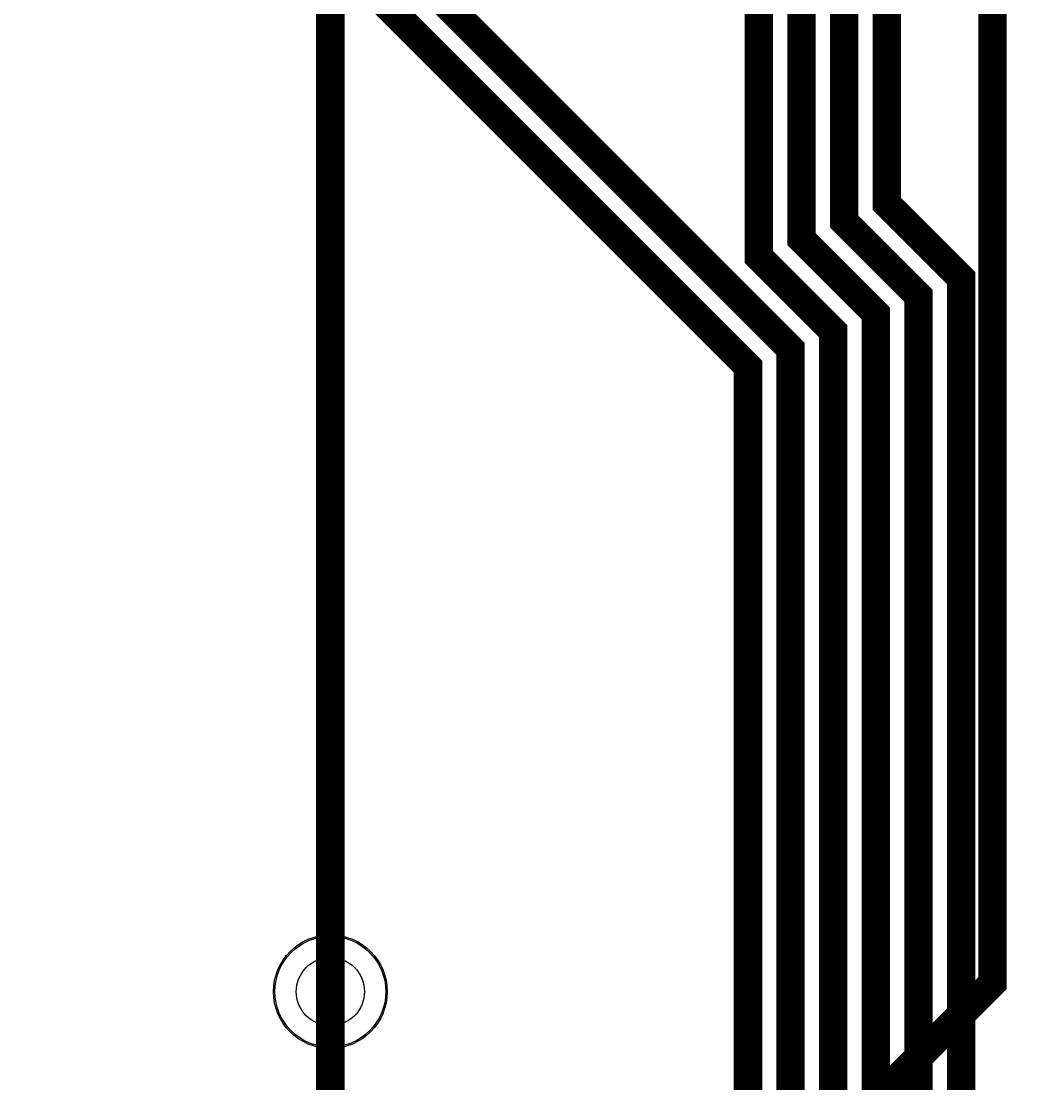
# Model space of a CAD drawing. Extents: x 0 to 3292, y 0 to 2151.
# Tile 29 of 50: x 1369 to 1728, y 633 to 1006. Entities that reach past the tile are written whole.
import ezdxf

# ---------------------------------------------------------------- set-up
doc = ezdxf.new("R2010")
doc.units = 0
doc.layers.add('ETCH_BOTTOM', color=1, linetype='CONTINUOUS')
doc.layers.add('ETCH_TOP', color=4, linetype='CONTINUOUS')

# ---------------------------------------------------------------- blocks, each defined once
blk = doc.blocks.new('VIA_C10H24')
at = {"layer": 'ETCH_BOTTOM'}
for radius in [19.5, 19.5, 12]:
    blk.add_circle((0, 0), radius, dxfattribs=at)
at = {"layer": 'ETCH_TOP'}
for radius in [19.5, 19.5, 12]:
    blk.add_circle((0, 0), radius, dxfattribs=at)
blk = doc.blocks.new('FIGURE_CIRCLE')
blk.add_circle((0, 0), 0.5)

msp = doc.modelspace()

# ---------------------------------------------------------------- linework, layer by layer
at = {"layer": 'ETCH_BOTTOM', "const_width": 10}
for points in [[(255.91, 1625.98), (294.93, 1665), (436.78, 1665), (554.08, 1547.7), (1625.04, 1547.7), (1658.78, 1513.96), (1658.78, 1283.49), (1658.79, 1207.39), (1658.8, 1117.95), (1658.8, 1036.24), (1658.82, 935.97), (1685, 909.77), (1685, 393.78), (1666, 374.78), (1666, 333.23), (1691.34, 307.89), (1691.34, 35.01)], [(1723, 1412.94), (1723, 1397.94), (1673.78, 1397.94), (1673.78, 1382.94), (1722, 1382.94), (1722, 1367.94), (1673.78, 1367.94), (1673.78, 1352.94), (1722.5, 1352.94), (1722.5, 1337.94), (1673.78, 1337.94), (1673.78, 1289.71), (1673.79, 1267.92), (1673.8, 1224.64), (1673.8, 1207.39), (1673.83, 942.18), (1700, 915.99), (1700, 387.56), (1691.34, 378.9), (1691.34, 339.01)], [(334.65, 1330.82), (382.14, 1378.31), (1558.09, 1378.31), (1634.97, 1301.42), (1634.98, 1301.42), (1643.76, 1292.63), (1643.77, 1292.62), (1643.77, 1289.71), (1643.79, 1117.95), (1643.8, 957.31), (1643.81, 929.75), (1670, 903.55), (1670, 400), (1617.3, 347.3), (1617.3, 198.69), (1641.34, 174.65), (1641.34, 35.01)], [(1352.78, 1334), (1367.78, 1334), (1367.78, 1363.31), (1382.78, 1363.31), (1382.78, 1334), (1397.78, 1334), (1397.78, 1363.31), (1412.78, 1363.31), (1412.78, 1334), (1427.78, 1334), (1427.78, 1363.31), (1551.86, 1363.31), (1628.76, 1286.41), (1628.78, 1086.58), (1628.79, 957.31), (1628.8, 923.53), (1655, 897.33), (1655, 412.56), (1591.34, 348.9), (1591.34, 339.01)], [(255.91, 881.89), (295.02, 921), (359.91, 921), (374.5, 935.59), (374.5, 979.09), (484, 1088.59), (484, 1314.09), (485.21, 1315.3), (1194.59, 1315.3), (1625, 884.89), (1625, 425), (1576.01, 376.01), (1576, 376.01), (1561, 361.01), (1532.22, 361.01), (1519.34, 348.12), (1519.34, 208.66), (1541.34, 186.66), (1541.34, 35.01)], [(1361.4, 1169.71), (1382.34, 1190.66), (1392.95, 1180.05), (1372.01, 1159.1), (1382.62, 1148.49), (1404.56, 1170.44), (1415.17, 1159.83), (1393.23, 1137.88), (1403.84, 1127.27), (1426.03, 1149.47), (1436, 1139.5), (1436, 1095.11), (1640, 891.11), (1640, 418.78), (1582.23, 361.01), (1582.22, 361.01), (1567.22, 346.01), (1550.32, 346.01), (1543.32, 339.01), (1541.34, 339.01)], [(1478.1, 665.05), (1478.1, 358.1), (1463.34, 343.34), (1463.34, 200.66), (1491.34, 172.66), (1491.34, 35.01)]]:
    msp.add_lwpolyline(points, dxfattribs=at)
at = {"layer": 'ETCH_TOP', "const_width": 10}
for points in [[(1478.1, 665.05), (1478.1, 1372.9), (1306, 1545), (783.78, 1545), (693.78, 1635), (467, 1635), (346.46, 1755.54), (346.46, 1864.82)], [(1397, 606), (1412.56, 621.56), (1664.56, 621.56), (1711, 668), (1711, 1034)]]:
    msp.add_lwpolyline(points, dxfattribs=at)

# ---------------------------------------------------------------- block references
at = {"layer": 'ETCH_TOP'}
msp.add_blockref('VIA_C10H24', (1478.1, 665.05), dxfattribs=at)
at = {"layer": 'MANUFACTURING_NCDRILL_FIGURE', "xscale": 40, "yscale": 40}
msp.add_blockref('FIGURE_CIRCLE', (1478.1, 665.05), dxfattribs=at)

doc.saveas('drawing.dxf')
